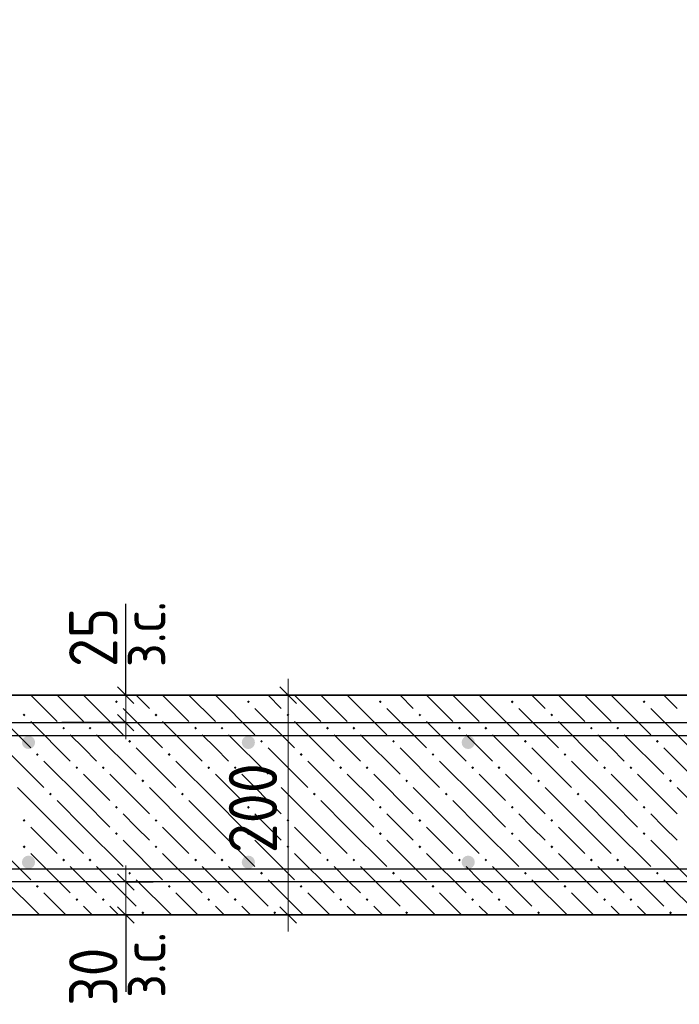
# Model space of a CAD drawing. Header units: millimetres. Extents: x 0 to 21005, y 0 to 14850.
# Tile 19 of 22: x 16015 to 17515, y 8968 to 11208. Entities that reach past the tile are written whole.
import ezdxf

# ---------------------------------------------------------------- set-up
doc = ezdxf.new("R2010")
doc.units = ezdxf.units.MM
doc.layers.add('ЖБ Лестница', color=7, linetype='Continuous', lineweight=25, true_color=0xe0e0ff)
doc.layers.add('Размерная выноска', color=7, linetype='Continuous')
doc.layers.add('Размерная линия_ общее', color=7, linetype='Continuous', lineweight=13)
doc.layers.add('Фоновоя арматура Х1', color=7, linetype='Continuous', lineweight=25)
doc.styles.add('ISOCPEUR', font='txt')

msp = doc.modelspace()

# ---------------------------------------------------------------- hatches: boundary and pattern name
at = {"layer": 'ЖБ Лестница', "linetype": 'Continuous', "lineweight": 18, "transparency": 33554687}
for points in [[(16231.9, 9656), (16235.1, 9659.2), (16238.4, 9656), (16235.1, 9652.7)], [(16531.9, 9656), (16535.1, 9659.2), (16538.4, 9656), (16535.1, 9652.7)], [(16831.9, 9656), (16835.1, 9659.2), (16838.4, 9656), (16835.1, 9652.7)], [(17131.9, 9656), (17135.1, 9659.2), (17138.4, 9656), (17135.1, 9652.7)], [(17431.9, 9656), (17435.1, 9659.2), (17438.4, 9656), (17435.1, 9652.7)], [(16021.9, 9626), (16025.1, 9629.2), (16028.4, 9626), (16025.1, 9622.7)], [(16321.9, 9626), (16325.1, 9629.2), (16328.4, 9626), (16325.1, 9622.7)], [(16621.9, 9626), (16625.1, 9629.2), (16628.4, 9626), (16625.1, 9622.7)], [(16921.9, 9626), (16925.1, 9629.2), (16928.4, 9626), (16925.1, 9622.7)], [(17221.9, 9626), (17225.1, 9629.2), (17228.4, 9626), (17225.1, 9622.7)], [(16111.9, 9596), (16115.1, 9599.2), (16118.4, 9596), (16115.1, 9592.7)], [(16171.9, 9596), (16175.1, 9599.2), (16178.4, 9596), (16175.1, 9592.7)], [(16411.9, 9596), (16415.1, 9599.2), (16418.4, 9596), (16415.1, 9592.7)], [(16471.9, 9596), (16475.1, 9599.2), (16478.4, 9596), (16475.1, 9592.7)], [(16711.9, 9596), (16715.1, 9599.2), (16718.4, 9596), (16715.1, 9592.7)], [(16771.9, 9596), (16775.1, 9599.2), (16778.4, 9596), (16775.1, 9592.7)], [(17011.9, 9596), (17015.1, 9599.2), (17018.4, 9596), (17015.1, 9592.7)], [(17071.9, 9596), (17075.1, 9599.2), (17078.4, 9596), (17075.1, 9592.7)], [(17311.9, 9596), (17315.1, 9599.2), (17318.4, 9596), (17315.1, 9592.7)], [(17371.9, 9596), (17375.1, 9599.2), (17378.4, 9596), (17375.1, 9592.7)], [(16261.9, 9566), (16265.1, 9569.2), (16268.4, 9566), (16265.1, 9562.7)], [(16561.9, 9566), (16565.1, 9569.2), (16568.4, 9566), (16565.1, 9562.7)], [(16861.9, 9566), (16865.1, 9569.2), (16868.4, 9566), (16865.1, 9562.7)], [(17161.9, 9566), (17165.1, 9569.2), (17168.4, 9566), (17165.1, 9562.7)], [(17461.9, 9566), (17465.1, 9569.2), (17468.4, 9566), (17465.1, 9562.7)], [(16051.9, 9536), (16055.1, 9539.2), (16058.4, 9536), (16055.1, 9532.7)], [(16351.9, 9536), (16355.1, 9539.2), (16358.4, 9536), (16355.1, 9532.7)], [(16651.9, 9536), (16655.1, 9539.2), (16658.4, 9536), (16655.1, 9532.7)], [(16951.9, 9536), (16955.1, 9539.2), (16958.4, 9536), (16955.1, 9532.7)], [(17251.9, 9536), (17255.1, 9539.2), (17258.4, 9536), (17255.1, 9532.7)], [(16141.9, 9506), (16145.1, 9509.2), (16148.4, 9506), (16145.1, 9502.7)], [(16201.9, 9506), (16205.1, 9509.2), (16208.4, 9506), (16205.1, 9502.7)], [(16441.9, 9506), (16445.1, 9509.2), (16448.4, 9506), (16445.1, 9502.7)], [(16501.9, 9506), (16505.1, 9509.2), (16508.4, 9506), (16505.1, 9502.7)], [(16741.9, 9506), (16745.1, 9509.2), (16748.4, 9506), (16745.1, 9502.7)], [(16801.9, 9506), (16805.1, 9509.2), (16808.4, 9506), (16805.1, 9502.7)], [(17041.9, 9506), (17045.1, 9509.2), (17048.4, 9506), (17045.1, 9502.7)], [(17101.9, 9506), (17105.1, 9509.2), (17108.4, 9506), (17105.1, 9502.7)], [(17341.9, 9506), (17345.1, 9509.2), (17348.4, 9506), (17345.1, 9502.7)], [(17401.9, 9506), (17405.1, 9509.2), (17408.4, 9506), (17405.1, 9502.7)], [(16291.9, 9476), (16295.1, 9479.2), (16298.4, 9476), (16295.1, 9472.7)], [(16591.9, 9476), (16595.1, 9479.2), (16598.4, 9476), (16595.1, 9472.7)], [(16891.9, 9476), (16895.1, 9479.2), (16898.4, 9476), (16895.1, 9472.7)], [(17191.9, 9476), (17195.1, 9479.2), (17198.4, 9476), (17195.1, 9472.7)], [(17491.9, 9476), (17495.1, 9479.2), (17498.4, 9476), (17495.1, 9472.7)], [(16081.9, 9446), (16085.1, 9449.2), (16088.4, 9446), (16085.1, 9442.7)], [(16381.9, 9446), (16385.1, 9449.2), (16388.4, 9446), (16385.1, 9442.7)], [(16681.9, 9446), (16685.1, 9449.2), (16688.4, 9446), (16685.1, 9442.7)], [(16981.9, 9446), (16985.1, 9449.2), (16988.4, 9446), (16985.1, 9442.7)], [(17281.9, 9446), (17285.1, 9449.2), (17288.4, 9446), (17285.1, 9442.7)], [(16231.9, 9416), (16235.1, 9419.2), (16238.4, 9416), (16235.1, 9412.7)], [(16531.9, 9416), (16535.1, 9419.2), (16538.4, 9416), (16535.1, 9412.7)], [(16831.9, 9416), (16835.1, 9419.2), (16838.4, 9416), (16835.1, 9412.7)], [(17131.9, 9416), (17135.1, 9419.2), (17138.4, 9416), (17135.1, 9412.7)], [(17431.9, 9416), (17435.1, 9419.2), (17438.4, 9416), (17435.1, 9412.7)], [(16021.9, 9386), (16025.1, 9389.2), (16028.4, 9386), (16025.1, 9382.7)], [(16321.9, 9386), (16325.1, 9389.2), (16328.4, 9386), (16325.1, 9382.7)], [(16621.9, 9386), (16625.1, 9389.2), (16628.4, 9386), (16625.1, 9382.7)], [(16921.9, 9386), (16925.1, 9389.2), (16928.4, 9386), (16925.1, 9382.7)], [(17221.9, 9386), (17225.1, 9389.2), (17228.4, 9386), (17225.1, 9382.7)], [(16231.9, 9356), (16235.1, 9359.2), (16238.4, 9356), (16235.1, 9352.7)], [(16531.9, 9356), (16535.1, 9359.2), (16538.4, 9356), (16535.1, 9352.7)], [(16831.9, 9356), (16835.1, 9359.2), (16838.4, 9356), (16835.1, 9352.7)], [(17131.9, 9356), (17135.1, 9359.2), (17138.4, 9356), (17135.1, 9352.7)], [(17431.9, 9356), (17435.1, 9359.2), (17438.4, 9356), (17435.1, 9352.7)], [(16021.9, 9326), (16025.1, 9329.2), (16028.4, 9326), (16025.1, 9322.7)], [(16321.9, 9326), (16325.1, 9329.2), (16328.4, 9326), (16325.1, 9322.7)], [(16621.9, 9326), (16625.1, 9329.2), (16628.4, 9326), (16625.1, 9322.7)], [(16921.9, 9326), (16925.1, 9329.2), (16928.4, 9326), (16925.1, 9322.7)], [(17221.9, 9326), (17225.1, 9329.2), (17228.4, 9326), (17225.1, 9322.7)], [(16111.9, 9296), (16115.1, 9299.2), (16118.4, 9296), (16115.1, 9292.7)], [(16171.9, 9296), (16175.1, 9299.2), (16178.4, 9296), (16175.1, 9292.7)], [(16411.9, 9296), (16415.1, 9299.2), (16418.4, 9296), (16415.1, 9292.7)], [(16471.9, 9296), (16475.1, 9299.2), (16478.4, 9296), (16475.1, 9292.7)], [(16711.9, 9296), (16715.1, 9299.2), (16718.4, 9296), (16715.1, 9292.7)], [(16771.9, 9296), (16775.1, 9299.2), (16778.4, 9296), (16775.1, 9292.7)], [(17011.9, 9296), (17015.1, 9299.2), (17018.4, 9296), (17015.1, 9292.7)], [(17071.9, 9296), (17075.1, 9299.2), (17078.4, 9296), (17075.1, 9292.7)], [(17311.9, 9296), (17315.1, 9299.2), (17318.4, 9296), (17315.1, 9292.7)], [(17371.9, 9296), (17375.1, 9299.2), (17378.4, 9296), (17375.1, 9292.7)], [(16261.9, 9266), (16265.1, 9269.2), (16268.4, 9266), (16265.1, 9262.7)], [(16561.9, 9266), (16565.1, 9269.2), (16568.4, 9266), (16565.1, 9262.7)], [(16861.9, 9266), (16865.1, 9269.2), (16868.4, 9266), (16865.1, 9262.7)], [(17161.9, 9266), (17165.1, 9269.2), (17168.4, 9266), (17165.1, 9262.7)], [(17461.9, 9266), (17465.1, 9269.2), (17468.4, 9266), (17465.1, 9262.7)], [(16051.9, 9236), (16055.1, 9239.2), (16058.4, 9236), (16055.1, 9232.7)], [(16351.9, 9236), (16355.1, 9239.2), (16358.4, 9236), (16355.1, 9232.7)], [(16651.9, 9236), (16655.1, 9239.2), (16658.4, 9236), (16655.1, 9232.7)], [(16951.9, 9236), (16955.1, 9239.2), (16958.4, 9236), (16955.1, 9232.7)], [(17251.9, 9236), (17255.1, 9239.2), (17258.4, 9236), (17255.1, 9232.7)], [(16141.9, 9206), (16145.1, 9209.2), (16148.4, 9206), (16145.1, 9202.7)], [(16201.9, 9206), (16205.1, 9209.2), (16208.4, 9206), (16205.1, 9202.7)], [(16441.9, 9206), (16445.1, 9209.2), (16448.4, 9206), (16445.1, 9202.7)], [(16501.9, 9206), (16505.1, 9209.2), (16508.4, 9206), (16505.1, 9202.7)], [(16741.9, 9206), (16745.1, 9209.2), (16748.4, 9206), (16745.1, 9202.7)], [(16801.9, 9206), (16805.1, 9209.2), (16808.4, 9206), (16805.1, 9202.7)], [(17041.9, 9206), (17045.1, 9209.2), (17048.4, 9206), (17045.1, 9202.7)], [(17101.9, 9206), (17105.1, 9209.2), (17108.4, 9206), (17105.1, 9202.7)], [(17341.9, 9206), (17345.1, 9209.2), (17348.4, 9206), (17345.1, 9202.7)], [(17401.9, 9206), (17405.1, 9209.2), (17408.4, 9206), (17405.1, 9202.7)], [(16291.9, 9176), (16295.1, 9179.2), (16298.4, 9176), (16295.1, 9172.7)], [(16591.9, 9176), (16595.1, 9179.2), (16598.4, 9176), (16595.1, 9172.7)], [(16891.9, 9176), (16895.1, 9179.2), (16898.4, 9176), (16895.1, 9172.7)], [(17191.9, 9176), (17195.1, 9179.2), (17198.4, 9176), (17195.1, 9172.7)], [(17491.9, 9176), (17495.1, 9179.2), (17498.4, 9176), (17495.1, 9172.7)]]:
    msp.add_hatch(color=7, dxfattribs=at).paths.add_polyline_path(points, flags=16)
at = {"layer": 'Фоновоя арматура Х1', "linetype": 'Continuous', "lineweight": 35, "transparency": 33554687}
for points in [[(16050.1, 9563.5), (16049, 9569.2), (16045.7, 9574.1), (16040.9, 9577.3), (16035.1, 9578.5), (16029.4, 9577.3), (16024.5, 9574.1), (16021.3, 9569.2), (16020.1, 9563.5), (16021.3, 9557.7), (16024.5, 9552.8), (16029.4, 9549.6), (16035.1, 9548.5), (16040.9, 9549.6), (16045.7, 9552.8), (16049, 9557.7)], [(16550.1, 9563.5), (16549, 9569.2), (16545.7, 9574.1), (16540.9, 9577.3), (16535.1, 9578.5), (16529.4, 9577.3), (16524.5, 9574.1), (16521.3, 9569.2), (16520.1, 9563.5), (16521.3, 9557.7), (16524.5, 9552.8), (16529.4, 9549.6), (16535.1, 9548.5), (16540.9, 9549.6), (16545.7, 9552.8), (16549, 9557.7)], [(17050.1, 9563.5), (17049, 9569.2), (17045.7, 9574.1), (17040.9, 9577.3), (17035.1, 9578.5), (17029.4, 9577.3), (17024.5, 9574.1), (17021.3, 9569.2), (17020.1, 9563.5), (17021.3, 9557.7), (17024.5, 9552.8), (17029.4, 9549.6), (17035.1, 9548.5), (17040.9, 9549.6), (17045.7, 9552.8), (17049, 9557.7)], [(16050.1, 9291), (16049, 9296.7), (16045.7, 9301.6), (16040.9, 9304.8), (16035.1, 9306), (16029.4, 9304.8), (16024.5, 9301.6), (16021.3, 9296.7), (16020.1, 9291), (16021.3, 9285.2), (16024.5, 9280.3), (16029.4, 9277.1), (16035.1, 9276), (16040.9, 9277.1), (16045.7, 9280.3), (16049, 9285.2)], [(16550.1, 9291), (16549, 9296.7), (16545.7, 9301.6), (16540.9, 9304.8), (16535.1, 9306), (16529.4, 9304.8), (16524.5, 9301.6), (16521.3, 9296.7), (16520.1, 9291), (16521.3, 9285.2), (16524.5, 9280.3), (16529.4, 9277.1), (16535.1, 9276), (16540.9, 9277.1), (16545.7, 9280.3), (16549, 9285.2)], [(17050.1, 9291), (17049, 9296.7), (17045.7, 9301.6), (17040.9, 9304.8), (17035.1, 9306), (17029.4, 9304.8), (17024.5, 9301.6), (17021.3, 9296.7), (17020.1, 9291), (17021.3, 9285.2), (17024.5, 9280.3), (17029.4, 9277.1), (17035.1, 9276), (17040.9, 9277.1), (17045.7, 9280.3), (17049, 9285.2)]]:
    msp.add_hatch(color=7, dxfattribs=at).paths.add_polyline_path(points)

# ---------------------------------------------------------------- linework, layer by layer
at = {"color": 7, "linetype": 'Continuous', "lineweight": 25, "transparency": 33554687}
for points in [[(5284.5, 12473), (11663.6, 9283.5), (11667.4, 9281.8), (11671.3, 9280.3), (11675.2, 9279), (11679.2, 9278), (11683.2, 9277.1), (11687.2, 9276.5), (11691.4, 9276.1), (11695.5, 9276), (19097.6, 9276), (19097.6, 9246)], [(19097.6, 9246), (11694.9, 9246), (11689.3, 9246.2), (11683.6, 9246.7), (11677.9, 9247.6), (11672.3, 9248.8), (11666.7, 9250.2), (11661.2, 9252), (11655.9, 9254.1), (11650.8, 9256.4), (5271.7, 12445.9)]]:
    msp.add_lwpolyline(points, dxfattribs=at)
at = {"color": 38, "linetype": 'Continuous', "lineweight": 25, "true_color": 0x5f1e0f, "transparency": 33554687}
msp.add_lwpolyline([(19097.6, 9578.5), (11029.9, 9578.5), (11024.3, 9578.7), (11018.6, 9579.2), (11012.9, 9580.1), (11007.3, 9581.3), (11001.7, 9582.7), (10996.2, 9584.5), (10990.9, 9586.6), (10985.8, 9588.9), (9884.1, 10139.7), (9897.5, 10166.5), (10998.6, 9616), (11002.4, 9614.3), (11006.3, 9612.8), (11010.2, 9611.5), (11014.2, 9610.5), (11018.2, 9609.6), (11022.2, 9609), (11026.4, 9608.6), (11030.6, 9608.5), (19097.6, 9608.5), (19097.6, 9578.5)], dxfattribs=at)
at = {"layer": 'ЖБ Лестница', "color": 7, "linetype": 'Continuous', "lineweight": 35, "transparency": 33554687}
for p, q in [((18660.1, 9671), (11660.1, 9671)), ((11660.1, 9171), (18660.1, 9171))]:
    msp.add_line(p, q, dxfattribs=at)
at = {"layer": 'ЖБ Лестница', "color": 9, "linetype": 'Continuous', "lineweight": 18, "true_color": 0xc7c7c7, "transparency": 33554687}
for p, q in [((16040.1, 9671), (16100.1, 9611)), ((16100.1, 9671), (16160.1, 9611)), ((16160.1, 9671), (16250.1, 9581)), ((16310.1, 9641), (16280.1, 9671)), ((16340.1, 9671), (16400.1, 9611)), ((16400.1, 9671), (16460.1, 9611)), ((16460.1, 9671), (16550.1, 9581)), ((16610.1, 9641), (16580.1, 9671)), ((16640.1, 9671), (16700.1, 9611)), ((16700.1, 9671), (16760.1, 9611)), ((16760.1, 9671), (16850.1, 9581)), ((16910.1, 9641), (16880.1, 9671)), ((16940.1, 9671), (17000.1, 9611)), ((17000.1, 9671), (17060.1, 9611)), ((17060.1, 9671), (17150.1, 9581)), ((17210.1, 9641), (17180.1, 9671)), ((17240.1, 9671), (17300.1, 9611)), ((17300.1, 9671), (17360.1, 9611)), ((17360.1, 9671), (17450.1, 9581)), ((17510.1, 9641), (17480.1, 9671)), ((15950.1, 9641), (16040.1, 9551)), ((16250.1, 9641), (16340.1, 9551)), ((16550.1, 9641), (16640.1, 9551)), ((16850.1, 9641), (16940.1, 9551)), ((17150.1, 9641), (17240.1, 9551)), ((17450.1, 9641), (17540.1, 9551)), ((16040.1, 9611), (16130.1, 9521)), ((16340.1, 9611), (16430.1, 9521)), ((16640.1, 9611), (16730.1, 9521)), ((16940.1, 9611), (17030.1, 9521)), ((17240.1, 9611), (17330.1, 9521)), ((16160.1, 9551), (16130.1, 9581)), ((16190.1, 9581), (16280.1, 9491)), ((16460.1, 9551), (16430.1, 9581)), ((16490.1, 9581), (16580.1, 9491)), ((16760.1, 9551), (16730.1, 9581)), ((16790.1, 9581), (16880.1, 9491)), ((17060.1, 9551), (17030.1, 9581)), ((17090.1, 9581), (17180.1, 9491)), ((17360.1, 9551), (17330.1, 9581)), ((17390.1, 9581), (17480.1, 9491)), ((15980.1, 9551), (16070.1, 9461)), ((16190.1, 9521), (16160.1, 9551)), ((16280.1, 9551), (16370.1, 9461)), ((16490.1, 9521), (16460.1, 9551)), ((16580.1, 9551), (16670.1, 9461)), ((16790.1, 9521), (16760.1, 9551)), ((16880.1, 9551), (16970.1, 9461)), ((17090.1, 9521), (17060.1, 9551)), ((17180.1, 9551), (17270.1, 9461)), ((17390.1, 9521), (17360.1, 9551)), ((17480.1, 9551), (17570.1, 9461)), ((16160.1, 9431), (16070.1, 9521)), ((16460.1, 9431), (16370.1, 9521)), ((16760.1, 9431), (16670.1, 9521)), ((17060.1, 9431), (16970.1, 9521)), ((17360.1, 9431), (17270.1, 9521)), ((16160.1, 9491), (16220.1, 9431)), ((16220.1, 9491), (16310.1, 9401)), ((16460.1, 9491), (16520.1, 9431)), ((16520.1, 9491), (16610.1, 9401)), ((16760.1, 9491), (16820.1, 9431)), ((16820.1, 9491), (16910.1, 9401)), ((17060.1, 9491), (17120.1, 9431)), ((17120.1, 9491), (17210.1, 9401)), ((17360.1, 9491), (17420.1, 9431)), ((17420.1, 9491), (17510.1, 9401)), ((16100.1, 9371), (16010.1, 9461)), ((16400.1, 9371), (16310.1, 9461)), ((16700.1, 9371), (16610.1, 9461)), ((17000.1, 9371), (16910.1, 9461)), ((17300.1, 9371), (17210.1, 9461)), ((17600.1, 9371), (17510.1, 9461)), ((16100.1, 9431), (16160.1, 9371)), ((16160.1, 9431), (16220.1, 9371)), ((16400.1, 9431), (16460.1, 9371)), ((16460.1, 9431), (16520.1, 9371)), ((16700.1, 9431), (16760.1, 9371)), ((16760.1, 9431), (16820.1, 9371)), ((17000.1, 9431), (17060.1, 9371)), ((17060.1, 9431), (17120.1, 9371)), ((17300.1, 9431), (17360.1, 9371)), ((17360.1, 9431), (17420.1, 9371)), ((16280.1, 9371), (16250.1, 9401)), ((16580.1, 9371), (16550.1, 9401)), ((16880.1, 9371), (16850.1, 9401)), ((17180.1, 9371), (17150.1, 9401)), ((17480.1, 9371), (17450.1, 9401)), ((16040.1, 9371), (16100.1, 9311)), ((16100.1, 9371), (16160.1, 9311)), ((16160.1, 9371), (16250.1, 9281)), ((16310.1, 9341), (16280.1, 9371)), ((16340.1, 9371), (16400.1, 9311)), ((16400.1, 9371), (16460.1, 9311)), ((16460.1, 9371), (16550.1, 9281)), ((16610.1, 9341), (16580.1, 9371)), ((16640.1, 9371), (16700.1, 9311)), ((16700.1, 9371), (16760.1, 9311)), ((16760.1, 9371), (16850.1, 9281)), ((16910.1, 9341), (16880.1, 9371)), ((16940.1, 9371), (17000.1, 9311)), ((17000.1, 9371), (17060.1, 9311)), ((17060.1, 9371), (17150.1, 9281)), ((17210.1, 9341), (17180.1, 9371)), ((17240.1, 9371), (17300.1, 9311)), ((17300.1, 9371), (17360.1, 9311)), ((17360.1, 9371), (17450.1, 9281)), ((17510.1, 9341), (17480.1, 9371)), ((15950.1, 9341), (16040.1, 9251)), ((16250.1, 9341), (16340.1, 9251)), ((16550.1, 9341), (16640.1, 9251)), ((16850.1, 9341), (16940.1, 9251)), ((17150.1, 9341), (17240.1, 9251)), ((17450.1, 9341), (17540.1, 9251)), ((16040.1, 9311), (16130.1, 9221)), ((16340.1, 9311), (16430.1, 9221)), ((16640.1, 9311), (16730.1, 9221)), ((16940.1, 9311), (17030.1, 9221)), ((17240.1, 9311), (17330.1, 9221)), ((16160.1, 9251), (16130.1, 9281)), ((16190.1, 9281), (16280.1, 9191)), ((16460.1, 9251), (16430.1, 9281)), ((16490.1, 9281), (16580.1, 9191)), ((16760.1, 9251), (16730.1, 9281)), ((16790.1, 9281), (16880.1, 9191)), ((17060.1, 9251), (17030.1, 9281)), ((17090.1, 9281), (17180.1, 9191)), ((17360.1, 9251), (17330.1, 9281)), ((17390.1, 9281), (17480.1, 9191)), ((15980.1, 9251), (16060.1, 9171)), ((16190.1, 9221), (16160.1, 9251)), ((16280.1, 9251), (16360.1, 9171)), ((16490.1, 9221), (16460.1, 9251)), ((16580.1, 9251), (16660.1, 9171)), ((16790.1, 9221), (16760.1, 9251)), ((16880.1, 9251), (16960.1, 9171)), ((17090.1, 9221), (17060.1, 9251)), ((17180.1, 9251), (17260.1, 9171)), ((17390.1, 9221), (17360.1, 9251)), ((17480.1, 9251), (17560.1, 9171)), ((16120.1, 9171), (16070.1, 9221)), ((16420.1, 9171), (16370.1, 9221)), ((16720.1, 9171), (16670.1, 9221)), ((17020.1, 9171), (16970.1, 9221)), ((17320.1, 9171), (17270.1, 9221)), ((16160.1, 9191), (16180.1, 9171)), ((16220.1, 9191), (16240.1, 9171)), ((16460.1, 9191), (16480.1, 9171)), ((16520.1, 9191), (16540.1, 9171)), ((16760.1, 9191), (16780.1, 9171)), ((16820.1, 9191), (16840.1, 9171)), ((17060.1, 9191), (17080.1, 9171)), ((17120.1, 9191), (17140.1, 9171)), ((17360.1, 9191), (17380.1, 9171)), ((17420.1, 9191), (17440.1, 9171))]:
    msp.add_line(p, q, dxfattribs=at)
at = {"layer": 'Размерная выноска', "color": 7, "linetype": 'Continuous', "lineweight": -3, "transparency": 33554687}
for p, q in [((16256.3, 9671), (16256.3, 9878.5)), ((16256.3, 9171), (16256.3, 8996))]:
    msp.add_line(p, q, dxfattribs=at)
at = {"layer": 'Размерная линия_ общее', "color": 7, "linetype": 'Continuous', "lineweight": 13, "transparency": 33554687}
for p, q in [((16256.3, 9671), (16256.3, 9708.5)), ((16625.6, 9671), (16625.6, 9708.5)), ((16256.3, 9608.5), (16256.3, 9671)), ((16256.3, 9608.5), (16256.3, 9571)), ((16256.3, 9246), (16256.3, 9283.5)), ((16256.3, 9246), (16256.3, 9171)), ((16256.3, 9171), (16256.3, 9133.5)), ((16625.6, 9171), (16625.6, 9133.5))]:
    msp.add_line(p, q, dxfattribs=at)
at = {"layer": 'Размерная линия_ общее', "color": 7, "linetype": 'Continuous', "lineweight": 25, "transparency": 33554687}
for p, q in [((16275, 9652.2), (16237.5, 9689.7)), ((16644.3, 9652.2), (16606.8, 9689.7)), ((16275, 9589.7), (16237.5, 9627.2)), ((16237.5, 9264.7), (16275.1, 9227.2)), ((16237.5, 9189.7), (16275.1, 9152.2)), ((16644.3, 9152.2), (16606.8, 9189.7))]:
    msp.add_line(p, q, dxfattribs=at)
at = {"layer": 'Размерная линия_ общее', "color": 253, "linetype": 'Continuous', "lineweight": -3, "true_color": 0xa0a0a0, "transparency": 33554687}
for p, q in [((16256.3, 9671), (16110.6, 9671)), ((16256.3, 9671), (16193.8, 9671)), ((16256.3, 9671), (16318.8, 9671)), ((16625.6, 9671), (16563.1, 9671)), ((16625.6, 9671), (16688.1, 9671)), ((16625.6, 9671), (16625.6, 9671)), ((16256.3, 9608.5), (16110.6, 9608.5)), ((16256.3, 9608.5), (16193.8, 9608.5)), ((16256.3, 9608.5), (16318.8, 9608.5)), ((16256.3, 9246), (16110.6, 9246)), ((16256.3, 9246), (16193.8, 9246)), ((16256.3, 9246), (16318.8, 9246)), ((16256.3, 9171), (16110.6, 9171)), ((16256.3, 9171), (16193.8, 9171)), ((16256.3, 9171), (16318.8, 9171)), ((16625.6, 9171), (16563.1, 9171)), ((16625.6, 9171), (16688.1, 9171)), ((16625.6, 9171), (16625.6, 9171))]:
    msp.add_line(p, q, dxfattribs=at)
at = {"layer": 'Размерная линия_ общее', "color": 7, "linetype": 'Continuous', "lineweight": 13, "transparency": 33554687}
msp.add_lwpolyline([(16625.6, 9171), (16625.6, 9280.4), (16625.6, 9280.4), (16625.6, 9671)], dxfattribs=at)

# ---------------------------------------------------------------- texts
at = {"layer": 'Размерная линия_ общее', "color": 7, "linetype": 'Continuous', "lineweight": 18, "transparency": 33554687, "char_height": 100, "attachment_point": 7, "rotation": 90, "style": 'ISOCPEUR'}
for insert, width in [((16346.5, 9734.8), 229.971), ((16346.5, 8982.1), 229.975)]:
    msp.add_mtext('\\W0.90;з.с.', dxfattribs=dict(at, insert=insert, width=width))
at = {"layer": 'Размерная линия_ общее', "color": 7, "linetype": 'Continuous', "lineweight": 25, "transparency": 33554687, "char_height": 110, "attachment_point": 7, "rotation": 90, "style": 'ISOCPEUR'}
for s, insert, width in [('\\W0.87;25', (16237.5, 9735), 201.966), ('\\W0.91;200', (16600.6, 9311), 280.994), ('\\W0.87;30', (16237.5, 8963.9), 201.962)]:
    msp.add_mtext(s, dxfattribs=dict(at, insert=insert, width=width))

doc.saveas('drawing.dxf')
